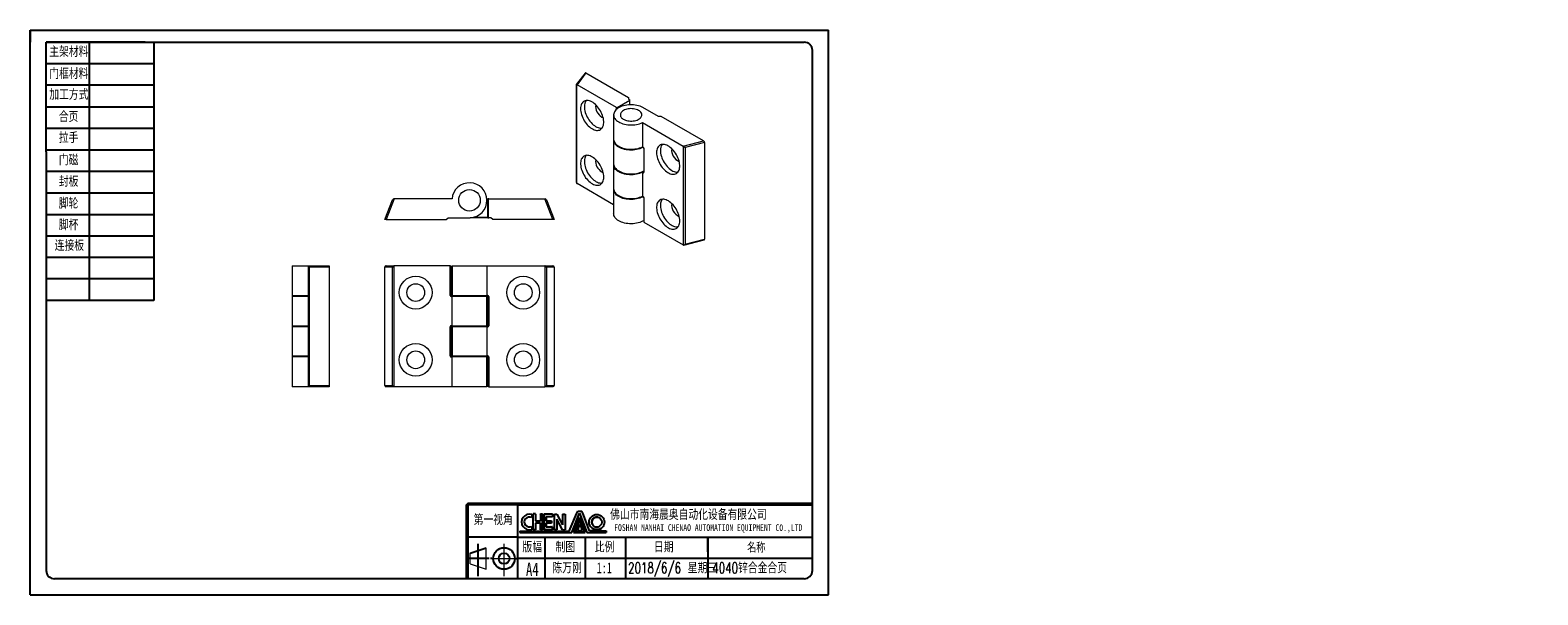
# Model space of a CAD drawing. Header units: millimetres. Extents: x 0 to 561, y 0 to 210.
import ezdxf

# ---------------------------------------------------------------- set-up
doc = ezdxf.new("R2010")
doc.units = ezdxf.units.MM
doc.layers.add('SLD-0', color=179, linetype='Continuous')
doc.layers.add('图框', color=7, linetype='Continuous')
doc.styles.add('SLDTEXTSTYLE0', font='TXT', dxfattribs={"width": 0.7, "bigfont": 'bigfont'})
doc.styles.add('SLDTEXTSTYLE1', font='TXT', dxfattribs={"width": 0.7})

msp = doc.modelspace()

# ---------------------------------------------------------------- linework, layer by layer
at = {"color": 7, "linetype": 'Continuous', "lineweight": 15}
for p, q in [((206.43, 194.06), (203.16, 189.76)), ((206.76, 194.08), (203.44, 189.71)), ((206.76, 194.08), (222.56, 184.96)), ((203.16, 189.75), (203.16, 153.49)), ((203.3, 189.76), (203.3, 153.07)), ((218.12, 181.23), (203.44, 189.71)), ((218.12, 180.55), (218.12, 181.23)), ((218.41, 181.23), (223.07, 183.93)), ((218.41, 181.23), (218.41, 180.78)), ((222.56, 184.96), (222.56, 184.38)), ((222.56, 184.38), (223.07, 184.09)), ((223.07, 182.24), (223.07, 183.93)), ((223.13, 182.24), (223.13, 184.01)), ((233.75, 177.92), (227.96, 181.26)), ((217.07, 178.5), (217.07, 169.48)), ((227.8, 175.65), (242.99, 166.88)), ((227.8, 175.65), (227.8, 166.63)), ((234.75, 177.92), (233.75, 177.92)), ((250.55, 168.8), (234.75, 177.92)), ((217.07, 169.15), (217.07, 160.29)), ((242.99, 166.88), (250.55, 168.8)), ((227.8, 166.63), (228.02, 166.5)), ((227.8, 166.56), (228.06, 166.41)), ((228.25, 166.09), (228.25, 157.23)), ((228.3, 166.01), (228.3, 157.15)), ((243.12, 130.08), (243.12, 166.77)), ((250.93, 168.17), (243.68, 166.33)), ((243.68, 166.33), (243.68, 130.4)), ((250.93, 168.17), (250.93, 132.24)), ((217.07, 159.96), (217.07, 151.1)), ((227.8, 157.11), (227.8, 148.25)), ((228.02, 156.98), (227.8, 157.11)), ((227.86, 157.4), (228.16, 157.23)), ((228.16, 157.23), (228.25, 157.28)), ((217.07, 145.1), (203.44, 152.97)), ((131.94, 139.54), (134.82, 146.92)), ((135.48, 147.24), (132.48, 139.54)), ((135.29, 147.24), (135.48, 147.24)), ((156.96, 147.24), (135.48, 147.24)), ((169.93, 147.24), (170.24, 147.24)), ((170.24, 147.04), (169.94, 147.04)), ((170.64, 147.24), (170.24, 147.24)), ((170.24, 147.24), (170.24, 147.04)), ((170.24, 147.04), (170.44, 147.04)), ((170.24, 140.45), (170.24, 147.04)), ((170.44, 147.04), (170.44, 140.45)), ((170.64, 147.24), (191.41, 147.24)), ((191.41, 147.24), (191.6, 147.24)), ((194.41, 139.54), (191.41, 147.24)), ((192.07, 146.92), (194.94, 139.54)), ((217.07, 150.78), (217.07, 141.75)), ((227.8, 148.25), (228.02, 148.12)), ((227.8, 148.19), (228.06, 148.03)), ((228.25, 147.72), (228.25, 138.69)), ((228.3, 147.63), (228.3, 138.61)), ((154.82, 139.54), (155.53, 140.25)), ((155.53, 140.25), (163.72, 140.25)), ((170.24, 140.25), (163.72, 140.25)), ((165.07, 140.45), (170.24, 140.45)), ((170.24, 140.45), (170.44, 140.45)), ((170.24, 140.45), (170.24, 140.25)), ((170.24, 140.25), (170.64, 140.25)), ((171.36, 140.25), (170.64, 140.25)), ((172.07, 139.54), (171.36, 140.25)), ((132.48, 139.54), (131.94, 139.54)), ((132.48, 139.54), (154.82, 139.54)), ((194.41, 139.54), (172.07, 139.54)), ((194.94, 139.54), (194.41, 139.54)), ((228.3, 138.61), (242.99, 130.14)), ((243.24, 130.09), (250.78, 132.01)), ((243.68, 130.4), (250.93, 132.24)), ((97.53, 122.4), (97.53, 111.35)), ((97.53, 122.4), (103.53, 122.4)), ((103.53, 122.37), (103.53, 122.4)), ((103.53, 122.4), (111.23, 122.4)), ((103.53, 77.43), (103.53, 122.37)), ((103.85, 121.9), (103.85, 77.9)), ((111.23, 121.9), (103.85, 121.9)), ((111.23, 122.4), (111.23, 121.9)), ((111.23, 121.9), (111.23, 77.9)), ((134.82, 121.9), (131.94, 121.9)), ((131.94, 77.9), (131.94, 121.9)), ((132.48, 122.4), (135.48, 122.4)), ((134.82, 77.9), (134.82, 121.9)), ((135.29, 122.37), (135.29, 77.43)), ((156.24, 122.4), (135.48, 122.4)), ((156.24, 111.35), (156.24, 122.4)), ((156.24, 122.4), (156.44, 122.4)), ((156.44, 122.4), (156.44, 111.35)), ((156.94, 122.4), (156.94, 111.35)), ((156.94, 122.4), (169.93, 122.4)), ((169.93, 122.4), (191.41, 122.4)), ((169.93, 122.4), (169.93, 111.35)), ((191.41, 122.4), (194.41, 122.4)), ((191.6, 77.43), (191.6, 122.37)), ((194.94, 121.9), (192.07, 121.9)), ((192.07, 121.9), (192.07, 77.9)), ((194.94, 121.9), (194.94, 77.9)), ((97.53, 111.35), (103.53, 111.35)), ((97.53, 110.95), (97.53, 100.1)), ((103.53, 110.95), (97.53, 110.95)), ((97.73, 111.15), (103.53, 111.15)), ((156.24, 111.35), (156.44, 111.35)), ((156.64, 111.15), (157.15, 111.15)), ((156.64, 110.95), (156.64, 111.15)), ((156.96, 110.95), (156.64, 110.95)), ((156.94, 111.35), (169.93, 111.35)), ((156.96, 100.1), (156.96, 110.95)), ((169.94, 110.95), (156.96, 110.95)), ((157.15, 111.15), (169.74, 111.15)), ((170.24, 111.15), (169.74, 111.15)), ((169.93, 111.35), (170.24, 111.35)), ((169.94, 100.1), (169.94, 110.95)), ((170.24, 111.35), (170.24, 111.15)), ((170.64, 110.95), (170.44, 110.95)), ((170.44, 100.1), (170.44, 110.95)), ((170.64, 110.95), (170.64, 100.1)), ((97.53, 100.1), (103.53, 100.1)), ((97.53, 99.7), (97.53, 88.85)), ((103.53, 99.7), (97.53, 99.7)), ((103.53, 99.9), (97.73, 99.9)), ((156.24, 88.85), (156.24, 99.7)), ((156.44, 99.7), (156.24, 99.7)), ((156.44, 99.7), (156.44, 88.85)), ((156.64, 100.1), (156.96, 100.1)), ((156.64, 99.9), (156.64, 100.1)), ((157.15, 99.9), (156.64, 99.9)), ((156.94, 99.7), (156.94, 88.85)), ((169.93, 99.7), (156.94, 99.7)), ((156.96, 100.1), (169.94, 100.1)), ((157.14, 99.9), (169.74, 99.9)), ((169.74, 99.9), (157.15, 99.9)), ((169.74, 99.9), (170.24, 99.9)), ((169.93, 99.7), (169.93, 88.85)), ((170.24, 99.7), (169.93, 99.7)), ((170.24, 99.9), (170.24, 99.7)), ((170.44, 100.1), (170.64, 100.1)), ((97.53, 88.85), (103.53, 88.85)), ((97.53, 88.45), (97.53, 77.4)), ((103.53, 88.45), (97.53, 88.45)), ((97.73, 88.65), (103.53, 88.65)), ((156.24, 88.85), (156.44, 88.85)), ((156.64, 88.65), (157.15, 88.65)), ((156.64, 88.45), (156.64, 88.65)), ((156.96, 88.45), (156.64, 88.45)), ((156.94, 88.85), (169.93, 88.85)), ((156.96, 77.4), (156.96, 88.45)), ((169.94, 88.45), (156.96, 88.45)), ((157.15, 88.65), (169.74, 88.65)), ((170.24, 88.65), (169.74, 88.65)), ((169.93, 88.85), (170.24, 88.85)), ((169.94, 77.4), (169.94, 88.45)), ((170.24, 88.85), (170.24, 88.65)), ((170.44, 77.4), (170.44, 88.45)), ((170.64, 88.45), (170.44, 88.45)), ((170.64, 88.45), (170.64, 77.4)), ((103.53, 77.4), (97.53, 77.4)), ((103.53, 77.4), (103.53, 77.43)), ((111.23, 77.4), (103.53, 77.4)), ((103.85, 77.9), (111.23, 77.9)), ((111.23, 77.9), (111.23, 77.4)), ((131.94, 77.9), (134.82, 77.9)), ((135.48, 77.4), (132.48, 77.4)), ((156.96, 77.4), (135.48, 77.4)), ((169.94, 77.4), (156.96, 77.4)), ((170.64, 77.4), (170.44, 77.4)), ((170.64, 77.4), (191.41, 77.4)), ((194.41, 77.4), (191.41, 77.4)), ((192.07, 77.9), (194.94, 77.9))]:
    msp.add_line(p, q, dxfattribs=at)
at = {"color": 7, "linetype": 'Continuous', "lineweight": 15, "flags": 128}
for points in [[(204.76, 180.78), (204.78, 180.26), (204.85, 179.71), (204.96, 179.15), (205.12, 178.58), (205.32, 178.01), (205.56, 177.44), (205.83, 176.88), (206.14, 176.33), (206.48, 175.8), (206.85, 175.31), (207.24, 174.84), (207.65, 174.41), (208.08, 174.02), (208.52, 173.67), (208.96, 173.38), (209.4, 173.14), (209.84, 172.95), (210.28, 172.82), (210.7, 172.74), (211.1, 172.73), (211.48, 172.77), (211.83, 172.87), (212.16, 173.03), (212.45, 173.25), (212.71, 173.52), (212.93, 173.84), (213.11, 174.21), (213.24, 174.62), (213.33, 175.07), (213.38, 175.55), (213.38, 176.06), (213.33, 176.6), (213.24, 177.15), (213.11, 177.72), (212.93, 178.29), (212.71, 178.87), (212.45, 179.43), (212.16, 179.99), (211.83, 180.52), (211.48, 181.04), (211.1, 181.52), (210.7, 181.97), (210.28, 182.38), (209.84, 182.75), (209.4, 183.07), (208.96, 183.34), (208.52, 183.55), (208.08, 183.71), (207.65, 183.82), (207.24, 183.86), (206.85, 183.85), (206.48, 183.77), (206.14, 183.64), (205.83, 183.45), (205.56, 183.21), (205.32, 182.91), (205.12, 182.57), (204.96, 182.18), (204.85, 181.75), (204.78, 181.28), (204.76, 180.78)], [(206.17, 181.6), (206.19, 181.07), (206.26, 180.53), (206.38, 179.97), (206.53, 179.4), (206.73, 178.82), (206.97, 178.25), (207.25, 177.69), (207.56, 177.15), (207.9, 176.62), (208.26, 176.12), (208.66, 175.65), (209.07, 175.22), (209.49, 174.83), (209.93, 174.49), (210.37, 174.2), (210.82, 173.95), (211.26, 173.76), (211.69, 173.63), (212.11, 173.56), (212.51, 173.54), (212.74, 173.56)], [(227.96, 181.26), (227.46, 181.5), (226.93, 181.71), (226.35, 181.89), (225.75, 182.03), (225.13, 182.14), (224.5, 182.21), (223.85, 182.25), (223.2, 182.25), (222.56, 182.21), (221.92, 182.13), (221.3, 182.02), (220.71, 181.87), (220.14, 181.69), (219.61, 181.47), (219.11, 181.23), (218.66, 180.96), (218.26, 180.67), (217.91, 180.35), (217.62, 180.02), (217.39, 179.67), (217.22, 179.31), (217.11, 178.94), (217.07, 178.56), (217.09, 178.19), (217.17, 177.82), (217.32, 177.45), (217.54, 177.1), (217.81, 176.76), (218.14, 176.44), (218.52, 176.13), (218.95, 175.86), (219.43, 175.6), (219.95, 175.38), (220.51, 175.19), (221.1, 175.03), (221.71, 174.9), (222.34, 174.81), (222.98, 174.76), (223.63, 174.75), (224.28, 174.77), (224.92, 174.83), (225.54, 174.92), (226.15, 175.06), (226.73, 175.22), (227.28, 175.42), (227.8, 175.65)], [(220.74, 180.13), (220.4, 179.91), (220.11, 179.66), (219.88, 179.4), (219.71, 179.12), (219.61, 178.83), (219.57, 178.54), (219.59, 178.24), (219.68, 177.95), (219.83, 177.67), (220.05, 177.4), (220.32, 177.15), (220.65, 176.92), (221.02, 176.72), (221.44, 176.54), (221.89, 176.4), (222.37, 176.3), (222.86, 176.23), (223.37, 176.19), (223.89, 176.2), (224.39, 176.24), (224.89, 176.32), (225.36, 176.43), (225.8, 176.58), (226.21, 176.76), (226.57, 176.97), (226.88, 177.21), (227.14, 177.46), (227.34, 177.74), (227.48, 178.02), (227.55, 178.31), (227.56, 178.61), (227.5, 178.9), (227.38, 179.19), (227.2, 179.47), (226.95, 179.73), (226.65, 179.97), (226.3, 180.18), (225.91, 180.37), (225.47, 180.53), (225.01, 180.65), (224.52, 180.74), (224.01, 180.79), (223.5, 180.81), (222.99, 180.78), (222.49, 180.72), (222.01, 180.63), (221.55, 180.49), (221.12, 180.33), (220.74, 180.13)], [(220.74, 180.13), (220.4, 179.91), (220.11, 179.66), (219.88, 179.4), (219.71, 179.12), (219.61, 178.83), (219.57, 178.54), (219.59, 178.24), (219.68, 177.95), (219.83, 177.67), (220.05, 177.4), (220.32, 177.15), (220.65, 176.92), (221.02, 176.72), (221.44, 176.54), (221.89, 176.4), (222.37, 176.3), (222.86, 176.23), (223.37, 176.19), (223.89, 176.2), (224.39, 176.24), (224.89, 176.32), (225.36, 176.43), (225.8, 176.58), (226.21, 176.76), (226.57, 176.97), (226.88, 177.21), (227.14, 177.46), (227.34, 177.74), (227.48, 178.02), (227.55, 178.31), (227.56, 178.61), (227.5, 178.9), (227.38, 179.19), (227.2, 179.47), (226.95, 179.73), (226.65, 179.97), (226.3, 180.18), (225.91, 180.37), (225.47, 180.53), (225.01, 180.65), (224.52, 180.74), (224.01, 180.79), (223.5, 180.81), (222.99, 180.78), (222.49, 180.72), (222.01, 180.63), (221.55, 180.49), (221.12, 180.33), (220.74, 180.13)], [(212.68, 177.68), (213, 177.52), (213.18, 177.46)], [(228.03, 166.42), (227.83, 166.32), (227.32, 166.09), (226.78, 165.89), (226.2, 165.72), (225.59, 165.58), (224.96, 165.48), (224.32, 165.42), (223.68, 165.4), (223.03, 165.41), (222.39, 165.46), (221.75, 165.55), (221.14, 165.67), (220.55, 165.82), (219.99, 166.01), (219.47, 166.24), (218.99, 166.49), (218.55, 166.76), (218.16, 167.06), (217.83, 167.38), (217.55, 167.72), (217.34, 168.08), (217.23, 168.3)], [(217.25, 168.58), (217.32, 168.43), (217.54, 168.08), (217.81, 167.74), (218.14, 167.41), (218.52, 167.11), (218.95, 166.83), (219.43, 166.58), (219.95, 166.36), (220.51, 166.16), (221.1, 166.01), (221.71, 165.88), (222.34, 165.79), (222.98, 165.74), (223.63, 165.72), (224.28, 165.75), (224.92, 165.81), (225.54, 165.9), (226.15, 166.03), (226.73, 166.2), (227.28, 166.4), (227.8, 166.63)], [(213.38, 155.39), (213.36, 155.92), (213.29, 156.46), (213.18, 157.02), (213.02, 157.59), (212.83, 158.17), (212.59, 158.74), (212.31, 159.3), (212, 159.84), (211.66, 160.37), (211.29, 160.87), (210.9, 161.34), (210.49, 161.77), (210.06, 162.16), (209.63, 162.5), (209.18, 162.8), (208.74, 163.04), (208.3, 163.23), (207.87, 163.36), (207.45, 163.43), (207.04, 163.45), (206.66, 163.4), (206.31, 163.3), (205.98, 163.14), (205.69, 162.92), (205.43, 162.65), (205.21, 162.33), (205.04, 161.97), (204.9, 161.56), (204.81, 161.11), (204.76, 160.62), (204.76, 160.11), (204.81, 159.57), (204.9, 159.02), (205.04, 158.45), (205.21, 157.88), (205.43, 157.31), (205.69, 156.74), (205.98, 156.19), (206.31, 155.65), (206.66, 155.14), (207.04, 154.65), (207.45, 154.2), (207.87, 153.79), (208.3, 153.43), (208.74, 153.11), (209.18, 152.84), (209.63, 152.62), (210.06, 152.46), (210.49, 152.36), (210.9, 152.31), (211.29, 152.33), (211.66, 152.4), (212, 152.53), (212.31, 152.72), (212.59, 152.96), (212.83, 153.26), (213.02, 153.6), (213.18, 153.99), (213.29, 154.42), (213.36, 154.89), (213.38, 155.39)], [(206.81, 163.43), (206.63, 163.15), (206.45, 162.78), (206.31, 162.37), (206.22, 161.92), (206.18, 161.44), (206.18, 160.93), (206.22, 160.39), (206.31, 159.84), (206.45, 159.27), (206.63, 158.7), (206.85, 158.12), (207.1, 157.56), (207.4, 157), (207.72, 156.47), (208.08, 155.95), (208.46, 155.47), (208.86, 155.02), (209.28, 154.61), (209.71, 154.24), (210.15, 153.92), (210.6, 153.65), (211.04, 153.44), (211.48, 153.28), (211.9, 153.17), (212.31, 153.13), (212.71, 153.14), (212.74, 153.15)], [(233.04, 164.46), (233.06, 163.93), (233.13, 163.38), (233.25, 162.82), (233.4, 162.25), (233.6, 161.68), (233.84, 161.11), (234.12, 160.55), (234.43, 160), (234.77, 159.48), (235.13, 158.98), (235.53, 158.51), (235.94, 158.08), (236.36, 157.69), (236.8, 157.35), (237.24, 157.05), (237.69, 156.81), (238.13, 156.62), (238.56, 156.49), (238.98, 156.41), (239.38, 156.4), (239.76, 156.44), (240.12, 156.55), (240.44, 156.71), (240.74, 156.92), (240.99, 157.19), (241.21, 157.51), (241.39, 157.88), (241.53, 158.29), (241.62, 158.74), (241.66, 159.22), (241.66, 159.74), (241.62, 160.27), (241.53, 160.83), (241.39, 161.39), (241.21, 161.97), (240.99, 162.54), (240.74, 163.1), (240.44, 163.66), (240.12, 164.2), (239.76, 164.71), (239.38, 165.19), (238.98, 165.64), (238.56, 166.05), (238.13, 166.42), (237.69, 166.74), (237.24, 167.01), (236.8, 167.23), (236.36, 167.39), (235.94, 167.49), (235.53, 167.53), (235.13, 167.52), (234.77, 167.44), (234.43, 167.31), (234.12, 167.12), (233.84, 166.88), (233.6, 166.59), (233.4, 166.24), (233.25, 165.85), (233.13, 165.42), (233.06, 164.95), (233.04, 164.46)], [(234.46, 165.27), (234.48, 164.75), (234.55, 164.2), (234.66, 163.64), (234.82, 163.07), (235.02, 162.5), (235.25, 161.93), (235.53, 161.36), (235.84, 160.82), (236.18, 160.29), (236.55, 159.79), (236.94, 159.33), (237.35, 158.9), (237.78, 158.51), (238.22, 158.16), (238.66, 157.87), (239.1, 157.62), (239.54, 157.44), (239.98, 157.3), (240.39, 157.23), (240.8, 157.22), (241.03, 157.23)], [(212.68, 157.27), (213, 157.11), (213.18, 157.04)], [(217.25, 159.4), (217.34, 159.22), (217.55, 158.86), (217.83, 158.53), (218.16, 158.2), (218.55, 157.9), (218.99, 157.63), (219.47, 157.38), (219.99, 157.16), (220.55, 156.97), (221.14, 156.81), (221.75, 156.69), (222.39, 156.6), (223.03, 156.55), (223.68, 156.54), (224.32, 156.56), (224.96, 156.63), (225.59, 156.72), (226.2, 156.86), (226.78, 157.03), (227.32, 157.23), (227.83, 157.46), (228.25, 157.69)], [(227.8, 157.11), (227.28, 156.89), (226.73, 156.69), (226.15, 156.52), (225.54, 156.39), (224.92, 156.29), (224.28, 156.23), (223.63, 156.21), (222.98, 156.23), (222.34, 156.28), (221.71, 156.37), (221.1, 156.49), (220.51, 156.65), (219.95, 156.84), (219.43, 157.07), (218.95, 157.32), (218.52, 157.6), (218.14, 157.9), (217.81, 158.22), (217.54, 158.56), (217.32, 158.92), (217.25, 159.09)], [(228.03, 148.05), (227.83, 147.95), (227.32, 147.72), (226.78, 147.51), (226.2, 147.35), (225.59, 147.21), (224.96, 147.11), (224.32, 147.05), (223.68, 147.03), (223.03, 147.04), (222.39, 147.09), (221.75, 147.17), (221.14, 147.3), (220.55, 147.45), (219.99, 147.64), (219.47, 147.86), (218.99, 148.11), (218.55, 148.39), (218.16, 148.69), (217.83, 149.01), (217.55, 149.35), (217.34, 149.7), (217.23, 149.93)], [(217.25, 150.21), (217.32, 150.06), (217.54, 149.7), (217.81, 149.36), (218.14, 149.04), (218.52, 148.74), (218.95, 148.46), (219.43, 148.21), (219.95, 147.98), (220.51, 147.79), (221.1, 147.63), (221.71, 147.51), (222.34, 147.42), (222.98, 147.37), (223.63, 147.35), (224.28, 147.37), (224.92, 147.43), (225.54, 147.53), (226.15, 147.66), (226.73, 147.83), (227.28, 148.03), (227.8, 148.25)], [(241.67, 139.06), (241.65, 139.59), (241.58, 140.13), (241.46, 140.69), (241.31, 141.27), (241.11, 141.84), (240.87, 142.41), (240.6, 142.97), (240.29, 143.52), (239.94, 144.04), (239.58, 144.54), (239.18, 145.01), (238.77, 145.44), (238.35, 145.83), (237.91, 146.17), (237.47, 146.47), (237.02, 146.71), (236.58, 146.9), (236.15, 147.03), (235.73, 147.1), (235.33, 147.12), (234.95, 147.07), (234.59, 146.97), (234.27, 146.81), (233.97, 146.6), (233.72, 146.33), (233.5, 146.01), (233.32, 145.64), (233.18, 145.23), (233.09, 144.78), (233.05, 144.3), (233.05, 143.78), (233.09, 143.25), (233.18, 142.69), (233.32, 142.13), (233.5, 141.55), (233.72, 140.98), (233.97, 140.41), (234.27, 139.86), (234.59, 139.32), (234.95, 138.81), (235.33, 138.33), (235.73, 137.88), (236.15, 137.47), (236.58, 137.1), (237.02, 136.78), (237.47, 136.51), (237.91, 136.29), (238.35, 136.13), (238.77, 136.03), (239.18, 135.99), (239.58, 136), (239.94, 136.07), (240.29, 136.21), (240.6, 136.39), (240.87, 136.64), (241.11, 136.93), (241.31, 137.28), (241.46, 137.67), (241.58, 138.1), (241.65, 138.56), (241.67, 139.06)], [(235.1, 147.1), (234.91, 146.82), (234.73, 146.46), (234.6, 146.05), (234.51, 145.6), (234.46, 145.11), (234.46, 144.6), (234.51, 144.06), (234.6, 143.51), (234.73, 142.94), (234.91, 142.37), (235.13, 141.8), (235.39, 141.23), (235.68, 140.68), (236.01, 140.14), (236.36, 139.63), (236.74, 139.14), (237.14, 138.69), (237.56, 138.28), (238, 137.91), (238.44, 137.59), (238.88, 137.33), (239.32, 137.11), (239.76, 136.95), (240.19, 136.85), (240.6, 136.8), (240.99, 136.82), (241.03, 136.82)], [(228.25, 139.15), (227.83, 138.92), (227.32, 138.69), (226.78, 138.49), (226.2, 138.32), (225.59, 138.19), (224.96, 138.09), (224.32, 138.03), (223.68, 138), (223.03, 138.01), (222.39, 138.06), (221.75, 138.15), (221.14, 138.27), (220.55, 138.43), (219.99, 138.62), (219.47, 138.84), (218.99, 139.09), (218.55, 139.37), (218.16, 139.67), (217.83, 139.99), (217.55, 140.33), (217.34, 140.68), (217.18, 141.05), (217.09, 141.42), (217.07, 141.75)]]:
    msp.add_lwpolyline(points, dxfattribs=at)
at = {"color": 7, "linetype": 'Continuous', "lineweight": 15}
for centre, radius in [((163.44, 146.74), 4), ((143.44, 112.4), 6.1), ((183.44, 112.4), 6.1), ((143.44, 112.4), 3.3), ((183.44, 112.4), 3.3), ((143.44, 87.4), 6.1), ((143.44, 87.4), 3.3), ((183.44, 87.4), 6.1), ((183.44, 87.4), 3.3)]:
    msp.add_circle(centre, radius, dxfattribs=at)
for centre, radius, start, end in [((209.77, 181.78), 3.6, 145.2064, 182.933), ((215.2, 181.8), 4.83, 174.3921, 238.4659), ((218.26, 181.51), 0.307, 242.6097, 297.3903), ((223.04, 184.01), 0.0873, 290.7834, 69.2166), ((219.35, 169.49), 2.28, 180.2906, 203.3139), ((219.31, 169.15), 2.25, 175.9253, 202.2377), ((227.69, 165.98), 0.615, 2.6055, 57.3945), ((228.12, 166.49), 0.101, 174.4662, 233.3144), ((228.35, 166.1), 0.101, 186.2894, 245.5733), ((238.06, 165.46), 3.6, 145.2064, 182.933), ((243.33, 165.42), 4.68, 173.6008, 246.3938), ((215.2, 161.38), 4.83, 174.3921, 238.4659), ((219.35, 160.3), 2.29, 180.3108, 203.2631), ((219.31, 159.97), 2.25, 175.9212, 203.0181), ((228.33, 156.97), 0.307, 122.6055, 177.3945), ((228.13, 157.12), 0.175, 230.7967, 9.214), ((228.22, 157.32), 0.108, 235.5709, 281.6128), ((228.35, 157.24), 0.101, 185.6948, 245.6253), ((163.44, 146.74), 6.5, 272.4373, 175.5991), ((135.29, 146.74), 0.5, 90, 158.7136), ((170.64, 147.04), 0.2, 90, 180), ((191.6, 146.74), 0.5, 21.2864, 90), ((219.35, 151.12), 2.28, 180.2906, 203.3139), ((219.31, 150.78), 2.25, 175.9253, 202.2377), ((227.69, 147.61), 0.615, 2.6055, 57.3945), ((228.12, 148.11), 0.101, 174.4662, 233.3144), ((228.35, 147.73), 0.101, 186.2894, 245.5733), ((170.64, 140.45), 0.2, 180, 270), ((243.33, 145), 4.68, 173.6008, 246.3938), ((228.35, 138.7), 0.101, 185.6948, 245.6253), ((97.73, 111.35), 0.2, 180, 270), ((97.73, 110.95), 0.2, 90, 180), ((156.64, 111.35), 0.4, 180, 270), ((156.64, 111.35), 0.2, 180, 270), ((157.14, 111.35), 0.2, 180, 270), ((169.74, 110.95), 0.2, 0, 90), ((170.24, 110.95), 0.4, 0, 90), ((170.24, 110.95), 0.2, 0, 90), ((97.73, 100.1), 0.2, 180, 270), ((97.73, 99.7), 0.2, 90, 180), ((156.64, 99.7), 0.4, 90, 180), ((156.64, 99.7), 0.2, 90, 180), ((157.14, 99.7), 0.2, 90, 180), ((169.74, 100.1), 0.2, 270, 0), ((170.24, 100.1), 0.4, 270, 0), ((170.24, 100.1), 0.2, 270, 0), ((97.73, 88.85), 0.2, 180, 270), ((97.73, 88.45), 0.2, 90, 180), ((156.64, 88.85), 0.4, 180, 270), ((156.64, 88.85), 0.2, 180, 270), ((157.14, 88.85), 0.2, 180, 270), ((169.74, 88.45), 0.2, 0, 90), ((170.24, 88.45), 0.4, 0, 90), ((170.24, 88.45), 0.2, 0, 90)]:
    msp.add_arc(centre, radius, start, end, dxfattribs=at)
for centre, major_axis, ratio, start_param, end_param in [((206.76, 193.67), (-0.286, 0.433), 0.574525, 5.427607, 6.481211), ((203.66, 189.59), (0.499, -0.168), 0.153332, 2.40785, 3.193249), ((203.44, 189.3), (-0.286, 0.433), 0.574525, 5.427607, 5.799125), ((250.55, 168.39), (-0.286, 0.433), 0.574525, 3.856811, 5.427607), ((242.99, 166.47), (-0.286, 0.433), 0.574525, 5.056089, 5.427607), ((243.48, 166.6), (0.496, -0.386), 0.157366, 4.048827, 5.248105), ((203.66, 153.66), (0.224, 0.666), 0.671207, 2.036333, 2.821731), ((203.44, 153.37), (-0.286, 0.433), 0.574525, 1.914497, 2.286015), ((242.99, 130.54), (-0.286, 0.433), 0.574525, 2.286015, 2.657532), ((243.48, 130.67), (0.43, 0.553), 0.461882, 3.391275, 4.590553), ((250.55, 132.46), (-0.286, 0.433), 0.574525, 2.943567, 3.856811), ((104.03, 121.9), (0.491, -0.491), 0.187925, 3.327352, 4.52663), ((132.48, 121.9), (0.537, 0), 0.931777, 1.570796, 3.141593), ((135.29, 121.9), (0.413, 0.413), 0.683607, 0.971157, 2.170436), ((135.48, 121.9), (0.537, 0), 0.931777, 1.570796, 1.942314), ((191.41, 121.9), (-0.537, 0), 0.931777, 4.340871, 4.712389), ((191.6, 121.9), (0.413, -0.413), 0.683607, 0.971157, 2.170436), ((194.41, 121.9), (-0.537, 0), 0.931777, 3.141593, 4.712389), ((104.03, 77.9), (0.491, 0.491), 0.187925, 1.756555, 2.955834), ((132.48, 77.9), (0.537, 0), 0.931777, 3.141593, 4.712389), ((135.29, 77.9), (-0.413, 0.413), 0.683607, 0.971157, 2.170436), ((135.48, 77.9), (0.537, 0), 0.931777, 4.340871, 4.712389), ((191.41, 77.9), (-0.537, 0), 0.931777, 1.570796, 1.942314), ((191.6, 77.9), (0.413, 0.413), 0.683607, 4.11275, 5.312028), ((194.41, 77.9), (-0.537, 0), 0.931777, 1.570796, 3.141593)]:
    msp.add_ellipse(centre, major_axis=major_axis, ratio=ratio, start_param=start_param, end_param=end_param, dxfattribs=at)
for points, knots in [([(217.27, 168.53), (217.28, 168.51), (217.33, 168.37), (217.48, 168.12), (217.71, 167.78), (218.01, 167.47), (218.35, 167.17), (218.74, 166.89), (219.18, 166.63), (219.65, 166.4), (220.16, 166.2), (220.69, 166.02), (221.26, 165.88), (221.84, 165.77), (222.43, 165.69), (223.04, 165.65), (223.65, 165.63), (224.26, 165.66), (224.87, 165.71), (225.46, 165.8), (226.04, 165.92), (226.59, 166.07), (227.12, 166.25), (227.52, 166.42), (227.74, 166.53), (227.8, 166.56)], [0, 0, 0, 0, 0.0091296, 0.0545329, 0.1002636, 0.1462984, 0.1925617, 0.2389659, 0.2854378, 0.3319238, 0.3783929, 0.4248349, 0.471248, 0.517635, 0.564001, 0.6103526, 0.6566967, 0.7030408, 0.7493907, 0.7957533, 0.8421361, 0.8885466, 0.9349917, 0.981477, 1, 1, 1, 1]), ([(227.8, 166.63), (227.8, 166.61), (227.8, 166.59), (227.8, 166.56), (227.8, 166.56), (227.8, 166.56)], [0, 0, 0, 0, 0.302227, 0.603205, 1, 1, 1, 1]), ([(228.06, 166.41), (228.07, 166.4), (228.09, 166.38), (228.14, 166.34), (228.18, 166.28), (228.22, 166.21), (228.24, 166.14), (228.24, 166.1), (228.25, 166.09)], [0, 0, 0, 0, 0.1230966, 0.2829271, 0.4586437, 0.6451316, 0.8321201, 1, 1, 1, 1]), ([(217.27, 159.35), (217.31, 159.26), (217.39, 159.06), (217.6, 158.75), (217.87, 158.42), (218.19, 158.11), (218.56, 157.83), (218.97, 157.56), (219.43, 157.32), (219.92, 157.1), (220.44, 156.91), (221, 156.76), (221.57, 156.63), (222.16, 156.54), (222.76, 156.48), (223.37, 156.45), (223.98, 156.46), (224.59, 156.5), (225.19, 156.57), (225.78, 156.67), (226.34, 156.81), (226.88, 156.98), (227.39, 157.18), (227.85, 157.39), (228.12, 157.55), (228.25, 157.62)], [0, 0, 0, 0, 0.0323901, 0.0759314, 0.1197822, 0.1638879, 0.2081658, 0.2525378, 0.2969459, 0.3413467, 0.3857249, 0.4300755, 0.4743996, 0.5187012, 0.562986, 0.6072606, 0.6515319, 0.6958066, 0.74009, 0.7843895, 0.8287121, 0.873065, 0.917454, 0.9618831, 1, 1, 1, 1]), ([(227.8, 157.38), (227.8, 157.38), (227.8, 157.35), (227.8, 157.3), (227.8, 157.22), (227.8, 157.16), (227.8, 157.13), (227.8, 157.11)], [0, 0, 0, 0, 0.003916, 0.356319, 0.617837, 0.808523, 1, 1, 1, 1]), ([(228.25, 157.23), (228.25, 157.22), (228.24, 157.2), (228.24, 157.2), (228.24, 157.2)], [0, 0, 0, 0, 0.5015389, 1, 1, 1, 1]), ([(217.27, 150.16), (217.28, 150.14), (217.33, 149.99), (217.48, 149.74), (217.71, 149.41), (218.01, 149.09), (218.35, 148.79), (218.74, 148.51), (219.18, 148.26), (219.65, 148.03), (220.16, 147.83), (220.69, 147.65), (221.26, 147.51), (221.84, 147.4), (222.43, 147.32), (223.04, 147.27), (223.65, 147.26), (224.26, 147.28), (224.87, 147.34), (225.46, 147.43), (226.04, 147.55), (226.59, 147.7), (227.12, 147.88), (227.52, 148.05), (227.74, 148.16), (227.8, 148.19)], [0, 0, 0, 0, 0.00913, 0.054533, 0.100264, 0.146298, 0.192562, 0.238966, 0.285438, 0.331924, 0.378393, 0.424835, 0.471248, 0.517635, 0.564001, 0.610353, 0.656697, 0.703041, 0.749391, 0.795753, 0.842136, 0.888547, 0.934992, 0.981477, 1, 1, 1, 1]), ([(227.8, 148.25), (227.8, 148.24), (227.8, 148.21), (227.8, 148.19), (227.8, 148.19), (227.8, 148.19)], [0, 0, 0, 0, 0.302227, 0.603205, 1, 1, 1, 1]), ([(228.06, 148.03), (228.07, 148.03), (228.09, 148.01), (228.14, 147.97), (228.18, 147.91), (228.22, 147.84), (228.24, 147.77), (228.24, 147.73), (228.25, 147.72)], [0, 0, 0, 0, 0.123097, 0.282927, 0.458644, 0.645132, 0.83212, 1, 1, 1, 1]), ([(156.96, 110.95), (156.96, 111.01), (156.99, 111.07), (157.07, 111.14), (157.11, 111.15), (157.15, 111.15)], [0, 0, 0, 0, 0.5, 0.5, 1, 1, 1, 1]), ([(169.93, 111.35), (169.93, 111.29), (169.9, 111.23), (169.82, 111.16), (169.78, 111.15), (169.74, 111.15)], [0, 0, 0, 0, 0.5, 0.5, 1, 1, 1, 1]), ([(156.96, 100.1), (156.96, 100.04), (156.99, 99.98), (157.07, 99.91), (157.11, 99.9), (157.15, 99.9)], [0, 0, 0, 0, 0.5, 0.5, 1, 1, 1, 1]), ([(169.93, 99.7), (169.93, 99.76), (169.9, 99.82), (169.82, 99.89), (169.78, 99.9), (169.74, 99.9)], [0, 0, 0, 0, 0.5, 0.5, 1, 1, 1, 1]), ([(156.96, 88.45), (156.96, 88.51), (156.99, 88.57), (157.07, 88.64), (157.11, 88.65), (157.15, 88.65)], [0, 0, 0, 0, 0.5, 0.5, 1, 1, 1, 1]), ([(169.93, 88.85), (169.93, 88.79), (169.9, 88.73), (169.82, 88.66), (169.78, 88.65), (169.74, 88.65)], [0, 0, 0, 0, 0.5, 0.5, 1, 1, 1, 1])]:
    msp.add_open_spline(points, degree=3, knots=knots, dxfattribs=at)
at = {"layer": 'SLD-0'}
for p, q in [((-0.01, 210), (5.99, 210)), ((-0.01, 210), (-0.01, 205.5)), ((5.99, 164.8), (5.99, 205.5)), ((42.8, 205.5), (5.99, 205.5)), ((5.99, 205.5), (45.99, 205.5)), ((21.99, 205.5), (21.99, 109.5)), ((42.8, 205.5), (288, 205.5)), ((45.99, 205.5), (45.99, 109.5)), ((291, 9), (291, 202.5)), ((45.99, 197.5), (5.99, 197.5)), ((45.99, 189.5), (5.99, 189.5)), ((5.99, 181.5), (45.99, 181.5)), ((5.99, 173.5), (45.99, 173.5)), ((5.99, 165.5), (45.99, 165.5)), ((5.99, 164.8), (5.99, 9)), ((5.99, 157.5), (45.99, 157.5)), ((5.99, 149.5), (45.99, 149.5)), ((5.99, 141.5), (45.99, 141.5)), ((5.99, 133.5), (45.99, 133.5)), ((45.99, 125.5), (5.99, 125.5)), ((45.99, 117.5), (5.99, 117.5)), ((45.99, 109.5), (5.99, 109.5)), ((162.31, 33.5), (162.81, 34)), ((162.81, 34), (162.31, 33.5)), ((291, 34), (162.81, 34)), ((291, 33.5), (291, 34)), ((162.31, 6), (162.31, 33.5)), ((181.31, 33.5), (162.81, 33.5)), ((162.81, 33.5), (162.81, 6)), ((181.31, 33.5), (181.31, 21.5)), ((181.31, 33.5), (181.31, 6)), ((181.31, 33.5), (291, 33.5)), ((186.59, 29.84), (186.59, 28.72)), ((187.97, 30.08), (187.09, 30.08)), ((187.09, 29.99), (187.09, 30.08)), ((187.09, 24.2), (187.09, 29.99)), ((187.97, 29.99), (187.97, 30.08)), ((187.97, 29.99), (187.97, 27.52)), ((189.87, 30.08), (190.57, 30.08)), ((189.87, 29.99), (189.87, 30.08)), ((189.87, 29.99), (189.87, 27.52)), ((190.57, 24.2), (190.57, 30.08)), ((191.21, 30.08), (194.14, 30.08)), ((191.21, 29.99), (191.21, 30.08)), ((191.21, 29.99), (191.21, 24.2)), ((193.74, 29.03), (191.94, 29.03)), ((191.94, 29.03), (191.94, 27.54)), ((193.68, 29.03), (193.28, 29.03)), ((193.68, 30.08), (193.88, 30.08)), ((193.88, 29.03), (193.68, 29.03)), ((194.14, 29.03), (193.74, 29.03)), ((194.14, 30.08), (194.34, 30.08)), ((194.34, 29.03), (194.14, 29.03)), ((194.34, 30.08), (194.34, 29.03)), ((195.02, 24.2), (195.02, 30.06)), ((195.02, 30.06), (195.99, 30.06)), ((195.99, 30.06), (198.05, 26.07)), ((195.99, 28.2), (195.99, 24.2)), ((198.05, 24.2), (195.99, 28.2)), ((198.05, 30.06), (199.02, 30.06)), ((198.05, 30.06), (198.05, 26.07)), ((199.02, 30.06), (199.02, 24.2)), ((200.51, 23.68), (203.35, 30.32)), ((201.53, 23.18), (204.42, 30.32)), ((204.4, 28.76), (202.16, 23.18)), ((203.35, 30.32), (203.69, 31.17)), ((203.69, 31.17), (204.72, 31.17)), ((206.45, 23.18), (204.4, 28.76)), ((204.42, 30.32), (207.08, 23.21)), ((204.72, 31.17), (205.26, 31.17)), ((205.59, 30.32), (205.26, 31.17)), ((208.15, 23.75), (205.59, 30.32)), ((182.22, 23.68), (200.51, 23.68)), ((182.22, 23.68), (182.22, 23.18)), ((182.22, 23.18), (201.53, 23.18)), ((186.59, 25.46), (186.59, 24.34)), ((187.97, 24.2), (187.09, 24.2)), ((187.97, 27.52), (189.87, 27.52)), ((187.97, 26.66), (187.97, 24.2)), ((189.87, 26.66), (187.97, 26.66)), ((189.87, 24.2), (189.87, 26.66)), ((189.87, 24.2), (190.57, 24.2)), ((194.14, 24.2), (191.21, 24.2)), ((193.74, 26.64), (191.92, 26.64)), ((191.92, 26.64), (191.92, 25.31)), ((191.92, 25.31), (193.74, 25.31)), ((191.94, 27.54), (193.74, 27.54)), ((193.28, 27.54), (193.48, 27.54)), ((193.48, 26.64), (193.28, 26.64)), ((193.28, 25.31), (193.68, 25.31)), ((193.88, 25.31), (193.68, 25.31)), ((193.68, 24.2), (193.88, 24.2)), ((193.74, 27.54), (193.94, 27.54)), ((193.94, 26.64), (193.74, 26.64)), ((193.74, 25.31), (194.14, 25.31)), ((193.94, 27.54), (193.94, 26.64)), ((194.34, 25.31), (194.14, 25.31)), ((194.14, 24.2), (194.34, 24.2)), ((194.34, 24.2), (194.34, 25.31)), ((195.99, 24.2), (195.02, 24.2)), ((198.05, 24.2), (199.02, 24.2)), ((202.16, 23.18), (206.45, 23.18)), ((204.4, 27.54), (202.9, 23.68)), ((204.4, 26.29), (203.57, 24.05)), ((207.08, 23.21), (212.66, 23.21)), ((212.33, 23.75), (208.15, 23.75)), ((212.66, 23.75), (212.33, 23.75)), ((212.66, 23.75), (214.23, 23.75)), ((212.66, 23.21), (214.23, 23.21)), ((214.23, 23.75), (214.23, 23.21)), ((181.31, 21.5), (162.81, 21.5)), ((163.67, 15.5), (169.67, 17.5)), ((166.7, 13), (166.7, 19)), ((181.31, 21.5), (291, 21.5)), ((181.31, 21.5), (181.31, 16)), ((191.45, 21.5), (191.45, 6)), ((206.45, 21.5), (206.45, 6)), ((221.45, 21.5), (221.45, 6)), ((252.13, 16), (252.13, 21.5)), ((252.13, 21.5), (252.13, 6)), ((170.81, 13.5), (162.81, 13.5)), ((166.7, 7), (166.7, 13)), ((171.81, 13.5), (171.31, 13.5)), ((180.81, 13.5), (181.31, 13.5)), ((291, 13.5), (181.31, 13.5)), ((182.61, 13.5), (181.31, 13.5)), ((288, 6), (8.99, 6)), ((162.81, 6), (162.31, 6))]:
    msp.add_line(p, q, dxfattribs=at)
at = {"layer": 'SLD-0', "color": 179, "linetype": 'Continuous', "lineweight": 0}
for p, q in [((202.9, 23.68), (205.89, 23.68)), ((203.57, 24.05), (205.22, 24.05)), ((204.4, 27.54), (205.89, 23.68)), ((204.4, 26.29), (205.22, 24.05)), ((169.67, 9.5), (169.67, 17.5)), ((176.31, 7), (176.31, 19)), ((163.67, 11.5), (163.67, 15.5)), ((163.67, 11.5), (169.67, 9.5)), ((171.81, 13.5), (180.81, 13.5))]:
    msp.add_line(p, q, dxfattribs=at)
at = {"layer": 'SLD-0'}
for centre, radius in [((210.78, 27.04), 2.84), ((210.78, 27.04), 1.86), ((176.31, 13.5), 4), ((176.31, 13.5), 2)]:
    msp.add_circle(centre, radius, dxfattribs=at)
for centre, radius, start, end in [((288, 202.5), 3, 0, 90), ((185.69, 27.09), 2.89, 71.9279, 288.0721), ((185.69, 27.09), 1.86, 61.1487, 298.8513), ((210.78, 27.04), 1.86, 61.1487, 298.8513), ((8.99, 9), 3, 180, 270), ((288, 9), 3, 270, 0)]:
    msp.add_arc(centre, radius, start, end, dxfattribs=at)
at = {"layer": '图框'}
for p, q in [((-0.01, 0), (-0.01, 210)), ((-0.01, 210), (296.99, 210)), ((296.99, 0), (296.99, 210)), ((-0.01, 0), (296.99, 0))]:
    msp.add_line(p, q, dxfattribs=at)

# ---------------------------------------------------------------- texts
at = {"layer": 'SLD-0', "attachment_point": 1}
for s, insert, char_height, style in [('\\M+18EE5\\M+189CB\\M+18DDE\\M+197BF', (7.11, 203.99), 4, 'SLDTEXTSTYLE0'), ('门\\M+19E79\\M+18DDE\\M+197BF', (7.11, 195.84), 4, 'SLDTEXTSTYLE0'), ('\\M+189C1\\M+18D48\\M+195FB\\M+18EAE', (7.11, 188.08), 4, 'SLDTEXTSTYLE0'), ('\\M+18D87页', (10.66, 179.81), 4, 'SLDTEXTSTYLE0'), ('\\M+19D66\\M+18EE8', (10.66, 172.03), 4, 'SLDTEXTSTYLE0'), ('门\\M+18EA5', (10.66, 163.74), 4, 'SLDTEXTSTYLE0'), ('\\M+19595\\M+194C2', (10.66, 155.75), 4, 'SLDTEXTSTYLE0'), ('\\M+18B72轮', (10.65, 147.61), 4, 'SLDTEXTSTYLE0'), ('\\M+18B72\\M+19474', (10.66, 139.61), 4, 'SLDTEXTSTYLE0'), ('连\\M+190DA\\M+194C2', (9.12, 131.94), 4, 'SLDTEXTSTYLE0'), ('\\M+191E6\\M+188EA视\\M+18A70', (165, 29.94), 4, 'SLDTEXTSTYLE0'), ('\\M+198C5\\M+18E52\\M+18E73\\M+193EC\\M+18A43\\M+19DED\\M+1899C\\M+18EA9动\\M+189BB设备\\M+1974C\\M+18CC0\\M+18CF6\\M+18E69', (215.77, 31.86), 4, 'SLDTEXTSTYLE0'), ('FOSHAN NANHAI CHENAO AUTOMATION EQUIPMENT C0.,LTD', (217.27, 26.26), 2.5, 'SLDTEXTSTYLE1'), ('\\M+194C5\\M+1959D', (183.13, 19.77), 4, 'SLDTEXTSTYLE0'), ('\\M+190A7图', (195.45, 19.77), 4, 'SLDTEXTSTYLE0'), ('\\M+194E4\\M+197E1', (210.04, 19.77), 4, 'SLDTEXTSTYLE0'), ('\\M+193FA\\M+18AFA', (232.09, 19.77), 4, 'SLDTEXTSTYLE0'), ('\\M+196BC\\M+18FCC', (266.71, 19.25), 3.5, 'SLDTEXTSTYLE0'), ('A4', (184.44, 11.99), 5, 'SLDTEXTSTYLE1'), ('陈\\M+1969C刚', (194.31, 12.02), 4, 'SLDTEXTSTYLE0'), ('1:1', (210.74, 12.02), 4, 'SLDTEXTSTYLE1'), ('2018/6/6 \\M+190AF\\M+18AFA\\M+18E4F', (222.45, 12.02), 4, 'SLDTEXTSTYLE0'), ('4040锌\\M+18D87\\M+18BE0\\M+18D87页', (253.76, 12.02), 4, 'SLDTEXTSTYLE0')]:
    msp.add_mtext(s, dxfattribs=dict(at, insert=insert, char_height=char_height, style=style))

doc.saveas('drawing.dxf')
